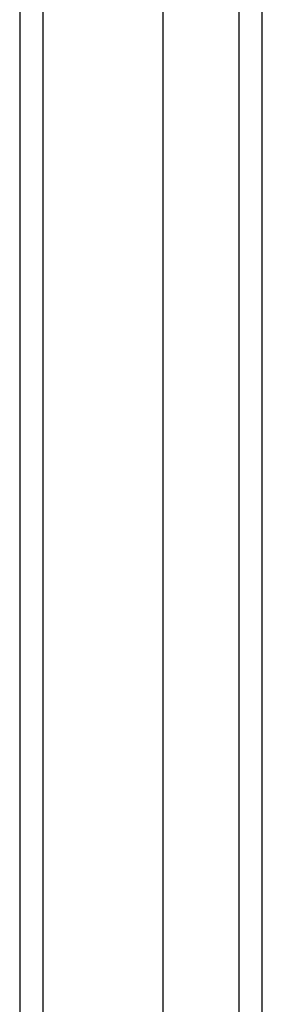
# Model space of a CAD drawing. Header units: inches. Extents: x 11 to 130, y 11 to 79.
# Tile 9 of 57: x 59.046 to 59.912, y 34.188 to 37.704. Entities that reach past the tile are written whole.
import ezdxf

# ---------------------------------------------------------------- set-up
doc = ezdxf.new("R2010")
doc.units = ezdxf.units.IN
doc.header["$MEASUREMENT"] = 0
doc.layers.add('Visible Edges(ANSI)', color=7, linetype='Continuous', lineweight=25)
doc.layers.add('Visible Tangent Edges(ANSI)', color=7, linetype='Continuous', lineweight=25)

msp = doc.modelspace()

# ---------------------------------------------------------------- linework, layer by layer
at = {"layer": 'Visible Edges(ANSI)'}
for p, q in [((59.0458, 60.5891), (59.0458, 30.7571)), ((59.5576, 31.3818), (59.5576, 59.9644)), ((59.912, 31.5702), (59.912, 59.776))]:
    msp.add_line(p, q, dxfattribs=at)
at = {"layer": 'Visible Tangent Edges(ANSI)'}
for p, q in [((59.1298, 30.7571), (59.1298, 60.5891)), ((59.828, 59.891), (59.828, 31.4552))]:
    msp.add_line(p, q, dxfattribs=at)

doc.saveas('drawing.dxf')
